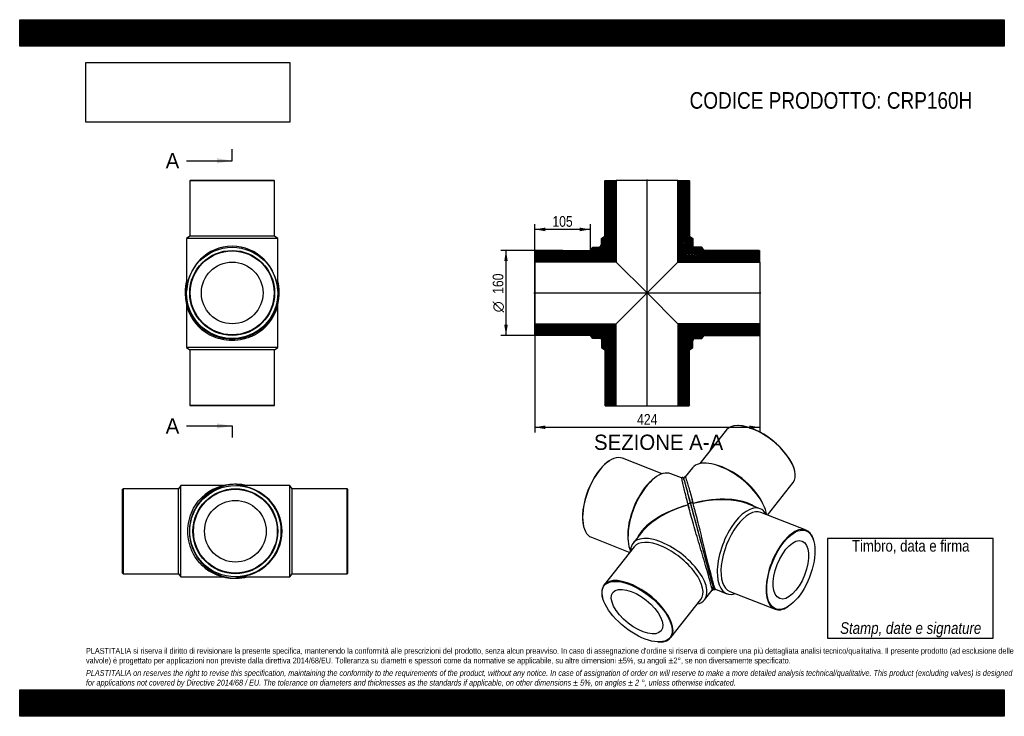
# Model space of a CAD drawing. Header units: millimetres. Extents: x 0 to 1856, y 0 to 1313.
import ezdxf
from ezdxf.enums import TextEntityAlignment as Align
from ezdxf.lldxf.tags import DXFTag

# ---------------------------------------------------------------- set-up
doc = ezdxf.new("R2010")
doc.units = ezdxf.units.MM
doc.header["$LTSCALE"] = 6.25
for name, color, linetype in [('CRP160H', 7, 'Continuous'), ('CRP160H_MIR', 7, 'Continuous'), ('Default', 7, 'Continuous'), ('DV4_Default', 7, 'Continuous')]:
    doc.layers.add(name, color=color, linetype=linetype)
doc.styles.add('SEACAD_Arial_Narrow', font='ARIALN.TTF')
doc.styles.add('SEACAD_Solid_Edge_ANSI', font='seans.ttf')
doc.styles.add('SEACAD_Solid_Edge_ANSI1_Symbols', font='semeca1.ttf')
tags = doc.linetypes.add('CENTER2', pattern=[28.575, 19.05, -3.175, 3.175, -3.175]).pattern_tags.tags
tags[10:11] = [DXFTag(74, 4), DXFTag(75, 0), DXFTag(340, '0'), DXFTag(46, 0.0), DXFTag(50, 0.0), DXFTag(44, 0.0), DXFTag(45, 0.0)]
tags[8:9] = [DXFTag(74, 4), DXFTag(75, 0), DXFTag(340, '0'), DXFTag(46, 0.0), DXFTag(50, 0.0), DXFTag(44, 0.0), DXFTag(45, 0.0)]
tags[6:7] = [DXFTag(74, 4), DXFTag(75, 0), DXFTag(340, '0'), DXFTag(46, 0.0), DXFTag(50, 0.0), DXFTag(44, 0.0), DXFTag(45, 0.0)]
tags[4:5] = [DXFTag(74, 4), DXFTag(75, 0), DXFTag(340, '0'), DXFTag(46, 0.0), DXFTag(50, 0.0), DXFTag(44, 0.0), DXFTag(45, 0.0)]
doc.dimstyles.new('Plastitalia', dxfattribs={"dimtxt": 20, "dimasz": 20, "dimexe": 10, "dimexo": 0, "dimgap": 5, "dimtad": 1, "dimdec": 0, "dimtxsty": 'SEACAD_Arial_Narrow', "dimblk1": '_SE_FILLED', "dimblk2": '_SE_FILLED', "dimsah": 1, "dimcen": 10, "dimadec": 0, "dimazin": 0, "dimtfac": 0.7, "dimtdec": 1, "dimtmove": 0, "dimatfit": 3, "dimfxl": 1, "dimtolj": 1, "dimarcsym": 0})
picture_1 = doc.add_image_def('image1.jpg', size_in_pixel=(4302, 1260))

# ---------------------------------------------------------------- blocks, each defined once
blk = doc.blocks.new('SE')
at = {"layer": 'CRP160H', "color": 7, "linetype": 'Continuous'}
for p, q in [((314.6, 775.1), (314.6, 694.7)), ((486.6, 694.7), (486.6, 775.1)), ((486.6, 694.7), (314.6, 694.7)), ((314.6, 694.7), (320.6, 690.2)), ((480.6, 690.2), (320.6, 690.2)), ((320.6, 690.2), (320.6, 586.2)), ((480.6, 690.2), (486.6, 694.7)), ((480.6, 586.2), (480.6, 690.2)), ((320.6, 586.2), (480.6, 586.2)), ((320.6, 586.2), (321.6, 585.2)), ((479.6, 585.2), (321.6, 585.2)), ((479.6, 585.2), (480.6, 586.2))]:
    blk.add_line(p, q, dxfattribs=at)
for centre, start, end in [((400.6, 796.6), 177.8909, 180.4012), ((400.6, 796.6), 359.5988, 1.9104), ((400.6, 796), 180.0035, 223.9841), ((400.6, 796), 316.0125, 359.9939)]:
    blk.add_arc(centre, 88.5, start, end, dxfattribs=at)
for centre, major_axis, start_param, end_param in [((314.6, 796), (2.5, 0), 2.986716, 3.143382), ((486.6, 796), (-2.5, 0), 3.139803, 3.316778)]:
    blk.add_ellipse(centre, major_axis=major_axis, ratio=0.707107, start_param=start_param, end_param=end_param, dxfattribs=at)
blk.add_open_spline([(486.5, 801.2), (486.6, 800.1), (486.6, 798.9), (486.6, 797.7)], degree=3, dxfattribs=at)
blk.add_open_spline([(464.2, 734.5), (461.5, 731.6), (458.5, 728.9), (450.6, 722.8), (445.4, 719.6), (436.8, 715.5), (433.8, 714.3), (427.6, 712.2), (424.4, 711.2), (414.5, 709), (407.5, 708.2), (393.6, 708.2), (386.6, 709), (373.4, 712), (367.1, 714.2), (355.7, 719.6), (350.5, 722.9), (342.6, 729), (339.7, 731.6), (337, 734.4)], degree=3, knots=[0.2682305, 0.2682305, 0.2682305, 0.2682305, 0.3125, 0.3125, 0.375, 0.375, 0.40625, 0.40625, 0.4375, 0.4375, 0.5, 0.5, 0.5625, 0.5625, 0.625, 0.625, 0.6875, 0.6875, 0.7313992, 0.7313992, 0.7313992, 0.7313992], dxfattribs=at)
at = {"layer": 'CRP160H_MIR', "color": 7, "linetype": 'Continuous'}
for p, q in [((321.6, 1009.7), (320.6, 1008.7)), ((480.6, 1008.7), (320.6, 1008.7)), ((320.6, 1008.7), (320.6, 904.7)), ((479.6, 1009.7), (321.6, 1009.7)), ((480.6, 1008.7), (479.6, 1009.7)), ((480.6, 904.7), (480.6, 1008.7)), ((320.6, 904.7), (314.6, 900.2)), ((486.6, 900.2), (314.6, 900.2)), ((314.6, 900.2), (314.6, 804.8)), ((480.6, 904.7), (320.6, 904.7)), ((486.6, 900.2), (480.6, 904.7)), ((486.6, 804.8), (486.6, 900.2)), ((314.7, 801.2), (314.7, 801.3)), ((314.7, 801.3), (314.7, 801.3)), ((486.5, 801.3), (486.5, 801.2)), ((486.5, 801.3), (486.5, 801.3))]:
    blk.add_line(p, q, dxfattribs=at)
for radius in [86, 80, 79, 58.1]:
    blk.add_circle((400.6, 797.7), radius, dxfattribs=at)
for centre, radius, start, end in [((401.4, 799.5), 89.3, 166.4308, 180.0163), ((399.8, 799.5), 89.3, 359.9901, 13.5782), ((400.6, 799.5), 88.5, 179.9987, 0.0013)]:
    blk.add_arc(centre, radius, start, end, dxfattribs=at)
for centre, major_axis, ratio, start_param, end_param in [((400.6, 797.7), (0, -88), 0.977273, 1.611438, 4.671748), ((314.6, 799.5), (2.5, 0), 0.707107, 1.542057, 3.139805), ((486.6, 799.5), (-2.5, 0), 0.707107, 3.14338, 4.741129)]:
    blk.add_ellipse(centre, major_axis=major_axis, ratio=ratio, start_param=start_param, end_param=end_param, dxfattribs=at)
for points in [[(314.6, 804.8), (314.6, 803.6), (314.6, 802.5), (314.7, 801.3)], [(486.5, 801.3), (486.6, 802.5), (486.6, 803.6), (486.6, 804.8)]]:
    blk.add_open_spline(points, degree=3, dxfattribs=at)
blk = doc.blocks.new('SE1')
at = {"layer": 'CRP160H', "color": 7, "linetype": 'Continuous'}
for p, q in [((195.1, 428.7), (194.1, 427.7)), ((194.1, 269.7), (194.1, 427.7)), ((195.1, 428.7), (195.1, 268.7)), ((299.1, 428.7), (195.1, 428.7)), ((303.6, 434.7), (299.1, 428.7)), ((299.1, 268.7), (299.1, 428.7)), ((303.6, 262.7), (303.6, 434.7)), ((384, 434.7), (303.6, 434.7)), ((194.1, 269.7), (195.1, 268.7)), ((195.1, 268.7), (299.1, 268.7)), ((299.1, 268.7), (303.6, 262.7)), ((303.6, 262.7), (384, 262.7))]:
    blk.add_line(p, q, dxfattribs=at)
for centre, start, end in [((404.9, 348.7), 90.0035, 133.9841), ((405.5, 348.7), 87.8909, 90.4012), ((404.9, 348.6), 226.0125, 269.9939), ((405.5, 348.7), 269.5988, 271.9104)]:
    blk.add_arc(centre, 88.5, start, end, dxfattribs=at)
for centre, major_axis, start_param, end_param in [((404.9, 434.7), (0, -2.5), 2.986716, 3.143382), ((404.9, 262.7), (0, 2.5), 3.139803, 3.316778)]:
    blk.add_ellipse(centre, major_axis=major_axis, ratio=0.707107, start_param=start_param, end_param=end_param, dxfattribs=at)
blk.add_open_spline([(343.4, 285), (340.5, 287.7), (337.8, 290.7), (331.7, 298.6), (328.5, 303.8), (324.4, 312.4), (323.2, 315.4), (321.1, 321.6), (320.1, 324.9), (317.9, 334.8), (317.1, 341.7), (317.1, 355.7), (317.9, 362.6), (320.9, 375.8), (323.1, 382.1), (328.5, 393.5), (331.8, 398.7), (337.9, 406.6), (340.5, 409.6), (343.4, 412.3)], degree=3, knots=[0.2682305, 0.2682305, 0.2682305, 0.2682305, 0.3125, 0.3125, 0.375, 0.375, 0.40625, 0.40625, 0.4375, 0.4375, 0.5, 0.5, 0.5625, 0.5625, 0.625, 0.625, 0.6875, 0.6875, 0.7313992, 0.7313992, 0.7313992, 0.7313992], dxfattribs=at)
blk.add_open_spline([(410.1, 262.7), (409, 262.7), (407.8, 262.7), (406.6, 262.7)], degree=3, dxfattribs=at)
at = {"layer": 'CRP160H_MIR', "color": 7, "linetype": 'Continuous'}
for p, q in [((410.1, 434.6), (410.2, 434.6)), ((410.2, 434.6), (410.2, 434.6)), ((509.1, 434.7), (413.7, 434.7)), ((509.1, 262.7), (509.1, 434.7)), ((513.6, 428.7), (509.1, 434.7)), ((513.6, 268.7), (513.6, 428.7)), ((617.6, 428.7), (513.6, 428.7)), ((617.6, 268.7), (617.6, 428.7)), ((618.6, 427.7), (617.6, 428.7)), ((618.6, 269.7), (618.6, 427.7)), ((410.2, 262.7), (410.1, 262.7)), ((410.2, 262.7), (410.2, 262.7)), ((413.7, 262.7), (509.1, 262.7)), ((509.1, 262.7), (513.6, 268.7)), ((513.6, 268.7), (617.6, 268.7)), ((617.6, 268.7), (618.6, 269.7))]:
    blk.add_line(p, q, dxfattribs=at)
for radius in [86, 80, 79, 58.1]:
    blk.add_circle((406.6, 348.7), radius, dxfattribs=at)
for centre, radius, start, end in [((408.4, 348.7), 88.5, 89.9987, 270.0013), ((408.4, 347.9), 89.3, 76.4308, 90.0163), ((408.4, 349.5), 89.3, 269.9901, 283.5782)]:
    blk.add_arc(centre, radius, start, end, dxfattribs=at)
for centre, major_axis, ratio, start_param, end_param in [((408.4, 434.7), (0, -2.5), 0.707107, 1.542057, 3.139805), ((406.6, 348.7), (-88, 0), 0.977273, 1.611438, 4.671748), ((408.4, 262.7), (0, 2.5), 0.707107, 3.14338, 4.741129)]:
    blk.add_ellipse(centre, major_axis=major_axis, ratio=ratio, start_param=start_param, end_param=end_param, dxfattribs=at)
for points in [[(413.7, 434.7), (412.5, 434.7), (411.4, 434.6), (410.2, 434.6)], [(410.2, 262.7), (411.4, 262.7), (412.5, 262.7), (413.7, 262.7)]]:
    blk.add_open_spline(points, degree=3, dxfattribs=at)
blk = doc.blocks.new('SE2')
at = {"layer": 'CRP160H', "color": 7, "linetype": 'Continuous'}
for p, q in [((1211.2, 456.9), (1136.4, 486.2)), ((1112.5, 481.8), (1111.6, 481.3)), ((1247.8, 449), (1227.4, 457)), ((1190.2, 443.1), (1187, 439.9)), ((1260, 398.4), (1259.9, 398.4)), ((1063.2, 357.6), (1063.5, 356.6)), ((1078, 337.2), (1150.3, 308.9)), ((1146.6, 336.8), (1146.8, 332.2)), ((1172.1, 346.2), (1156.3, 326.2)), ((1158.5, 319.3), (1101.8, 247.4)), ((1099, 223.7), (1099.3, 222.7)), ((1291.3, 219.6), (1305.5, 237.6)), ((1227.3, 148.3), (1284.1, 220.2)), ((1203.8, 140.1), (1204.9, 140.1))]:
    blk.add_line(p, q, dxfattribs=at)
blk.add_arc((11363.2, 3012), 10430.1, 195.24103, 195.36917, dxfattribs=at)
for centre, major_axis, ratio, start_param, end_param in [((1107.2, 411.7), (-29.2, -74.5), 0.47604, 3.141593, 6.283185), ((1106.4, 412), (28.8, 73.6), 0.47604, 0.571993, 2.569599), ((1196.1, 376.9), (-31.3, -80.1), 0.47604, 3.141593, 5.849039), ((1192.4, 378.4), (-29.2, -74.5), 0.47604, 3.947914, 5.476864), ((1280, 344.1), (18.9, -69.8), 0.001558, 2.486605, 3.777976), ((1280, 344.1), (119.1, 30.9), 0.469327, 1.617698, 2.767728), ((1280, 344.1), (118.4, 33.5), 0.469338, 1.607445, 2.367179), ((1262.3, 399.1), (2.41, 0.65), 0.671516, 0.002303, 3.172636), ((1280, 344.1), (118.4, 33.5), 0.469338, -3.916006, -3.716627), ((1223.8, 272.9), (67.5, -53.3), 0.473626, 0, 3.517343), ((1221.3, 269.8), (62.8, -49.6), 0.473626, 0, 3.141593), ((1164.6, 197.9), (-62.8, 49.6), 0.473626, 2.573805, 6.283185), ((1164.6, 197.9), (-62.8, 49.6), 0.473626, 0, 0.567788), ((1223.8, 272.9), (67.5, -53.3), 0.473626, 5.907435, 6.283185)]:
    blk.add_ellipse(centre, major_axis=major_axis, ratio=ratio, start_param=start_param, end_param=end_param, dxfattribs=at)
for major_axis in [(62, -49), (45.6, -36)]:
    blk.add_ellipse((1164, 197.2), major_axis=major_axis, ratio=0.473626, dxfattribs=at)
for points, degree, knots in [([(1247.8, 449), (1247.7, 449), (1247.7, 448.8), (1247.8, 447.6), (1248.1, 446), (1249, 441.9), (1249.6, 439.3), (1251, 433.1), (1251.9, 429.6), (1253.8, 421.8), (1254.9, 417.6), (1256.7, 410.6), (1257.3, 408.2), (1258, 405.6)], 3, [0.6571346, 0.6571346, 0.6571346, 0.6571346, 0.6875, 0.6875, 0.75, 0.75, 0.8125, 0.8125, 0.875, 0.875, 0.9375, 0.9375, 0.9701245, 0.9701245, 0.9701245, 0.9701245]), ([(1252.6, 445), (1252.6, 445.1), (1252.4, 445.7), (1252.1, 446.6), (1251.9, 447.5), (1251.6, 448.2), (1251.2, 448.9), (1250.7, 449.4), (1250.3, 449.5), (1249.9, 449.7), (1249.6, 449.7), (1249.2, 449.7), (1248.6, 449.6), (1248.1, 449.3), (1247.8, 449.1), (1247.8, 449)], 3, [0.8794444, 0.8794444, 0.8794444, 0.8794444, 0.8837192, 0.9063822, 0.9298855, 0.9518365, 0.9665948, 0.9799631, 0.9860503, 0.9885944, 0.9907893, 0.9927401, 0.9946715, 0.9986186, 1, 1, 1, 1]), ([(1252.7, 445), (1252.8, 444.7), (1252.9, 444.2), (1253.2, 443.2), (1253.3, 442.7), (1253.7, 441.4), (1253.9, 440.7), (1254.3, 439.2), (1254.5, 438.4), (1255, 436.6), (1255.2, 435.7), (1255.8, 433.8), (1256.1, 432.8), (1256.6, 430.6), (1256.9, 429.5), (1257.6, 427.2), (1257.9, 426), (1258.6, 423.5), (1258.9, 422.2), (1259.7, 419.5), (1260, 418.2), (1260.8, 415.4), (1261.2, 414), (1262, 411.1), (1262.4, 409.6), (1263.2, 406.6), (1263.6, 405.1), (1264.3, 402.5), (1264.6, 401.3), (1264.9, 400.2)], 3, [0.4084266, 0.4084266, 0.4084266, 0.4084266, 0.421875, 0.421875, 0.4375, 0.4375, 0.453125, 0.453125, 0.46875, 0.46875, 0.484375, 0.484375, 0.5, 0.5, 0.515625, 0.515625, 0.53125, 0.53125, 0.546875, 0.546875, 0.5625, 0.5625, 0.578125, 0.578125, 0.59375, 0.59375, 0.609375, 0.609375, 0.6206831, 0.6206831, 0.6206831, 0.6206831]), ([(1305.5, 237.6), (1305.6, 237.7), (1305.6, 237.9), (1305.5, 238.8), (1305.4, 239.4), (1305, 241.2), (1304.7, 242.3), (1303.7, 246.4), (1302.8, 250.1), (1300.3, 259.2), (1298.8, 264.5), (1295.4, 276.2), (1293.6, 282.5), (1289.7, 295.5), (1287.7, 302.3), (1283.8, 315.6), (1281.8, 322.3), (1277.9, 335.4), (1276, 341.8), (1272.3, 354.3), (1270.6, 360.4), (1267.2, 372), (1265.7, 377.7), (1262.7, 388.4), (1261.3, 393.5), (1260, 398.4)], 3, [0.3468882, 0.3468882, 0.3468882, 0.3468882, 0.375, 0.375, 0.40625, 0.40625, 0.4375, 0.4375, 0.5, 0.5, 0.5625, 0.5625, 0.625, 0.625, 0.6875, 0.6875, 0.75, 0.75, 0.8125, 0.8125, 0.875, 0.875, 0.9375, 0.9375, 1, 1, 1, 1]), ([(1264.8, 399.8), (1265.6, 396.8), (1266.4, 393.7), (1267.2, 390.6), (1268.1, 387.4), (1269.9, 380.9), (1271.7, 373.9), (1273.6, 366.9), (1275.6, 359.7), (1276.6, 356), (1277.6, 352.3), (1278.6, 348.6), (1279.6, 344.9)], 2, [0, 0, 0, 0.125, 0.125, 0.25, 0.25, 0.5, 0.5, 0.75, 0.75, 0.875, 0.875, 1, 1, 1]), ([(1279.6, 344.9), (1281, 339.7), (1282.4, 334.6), (1283.8, 329.5), (1285.2, 324.4), (1286.5, 319.3), (1287.9, 314.3), (1289.3, 309.2), (1290.6, 304.4)], 2, [0, 0, 0, 0.25, 0.25, 0.5, 0.5, 0.75, 0.75, 1, 1, 1]), ([(1290.6, 304.4), (1291.9, 299.6), (1293.1, 295), (1294.4, 290.4), (1295.6, 286.1), (1296.7, 281.8), (1297.8, 277.8), (1298.9, 273.8), (1299.9, 270.1)], 2, [0, 0, 0, 0.25, 0.25, 0.5, 0.5, 0.75, 0.75, 1, 1, 1]), ([(1305.5, 237.6), (1305.7, 237.6), (1306, 237.6), (1306.5, 237.7), (1306.8, 237.9), (1307.1, 238.1), (1307.4, 238.4), (1307.6, 238.6), (1307.8, 239.1), (1308, 239.8), (1307.9, 240.8), (1307.7, 241.6), (1307.5, 242.5), (1307.3, 243.2), (1307.2, 243.5)], 3, [0, 0, 0, 0, 0.0051991, 0.0088545, 0.0122285, 0.0162091, 0.0210395, 0.0355395, 0.0512393, 0.076299, 0.1222904, 0.1650056, 0.2075997, 0.2442527, 0.2442527, 0.2442527, 0.2442527])]:
    blk.add_open_spline(points, degree=degree, knots=knots, dxfattribs=at)
for points in [[(1258, 405.8), (1258.2, 405.2), (1258.8, 402.8), (1259.9, 398.8)], [(1259.9, 398.8), (1261.1, 394.3), (1261.8, 391.7), (1262.1, 390.8)]]:
    blk.add_open_spline(points, degree=3, dxfattribs=at)
at = {"layer": 'CRP160H_MIR', "color": 7, "linetype": 'Continuous'}
for p, q in [((1332.4, 539.5), (1282.4, 476.2)), ((1355.9, 547.7), (1354.9, 547.7)), ((1268.5, 468.2), (1254.8, 450.9)), ((1311.5, 473.9), (1307, 475)), ((1460.7, 464.1), (1460.5, 465.1)), ((1409.7, 379.2), (1458, 440.3)), ((1395.7, 391.1), (1372.1, 400.4)), ((1401.1, 400.7), (1399, 404.8)), ((1482.4, 350.8), (1397.2, 384.1)), ((1497.2, 330.4), (1496.9, 331.4)), ((1311.7, 239.3), (1333, 231)), ((1338.9, 235.1), (1424.1, 201.8)), ((1447.9, 206.1), (1448.8, 206.7))]:
    blk.add_line(p, q, dxfattribs=at)
blk.add_arc((9703.6, 2563.8), 8711.1, 195.26674, 195.42017, dxfattribs=at)
for centre, major_axis, ratio, start_param, end_param in [((1395.2, 489.9), (62.8, -49.6), 0.473626, 0, 3.141593), ((1395.7, 490.6), (-62, 49), 0.473626, 3.70938, 5.715398), ((1335.9, 414.9), (67.5, -53.3), 0.473626, 0.433184, 3.141593), ((1338.4, 418), (62.8, -49.6), 0.473626, 0.799524, 2.342069), ((1280, 344.1), (-118.4, -33.5), 0.469338, 3.515176, 4.667755), ((1280, 344.1), (-119.1, -30.9), 0.469327, 3.857703, 4.678008), ((1267.2, 400.4), (2.41, 0.65), 0.671516, -0.026436, 3.143896), ((1364.4, 311.1), (31.3, 80.1), 0.47604, 0, 3.517343), ((1368, 309.6), (29.2, 74.5), 0.47604, 0, 3.141593), ((1280, 344.1), (-119.1, -30.9), 0.469327, 3.716586, 3.857703), ((1364.4, 311.1), (31.3, 80.1), 0.47604, 5.907435, 6.283185), ((1453.2, 276.3), (-29.2, -74.5), 0.47604, 2.569599, 6.283185), ((1453.2, 276.3), (-29.2, -74.5), 0.47604, 0, 0.571993)]:
    blk.add_ellipse(centre, major_axis=major_axis, ratio=ratio, start_param=start_param, end_param=end_param, dxfattribs=at)
for major_axis in [(28.8, 73.6), (21.2, 54.1)]:
    blk.add_ellipse((1454, 276), major_axis=major_axis, ratio=0.47604, dxfattribs=at)
for points, knots in [([(1254.8, 450.9), (1254.7, 450.9), (1254.4, 451), (1253.8, 451), (1253.3, 450.8), (1252.9, 450.6), (1252.6, 450.4), (1252.4, 450.1), (1252.1, 449.7), (1251.8, 449), (1251.8, 448.4), (1251.9, 447.8), (1252.1, 447.2), (1252.4, 446), (1252.9, 444.2), (1253.6, 441.4), (1254.7, 437.6), (1256, 432.6), (1257.4, 427.5), (1258.5, 423.4), (1259.3, 420.4), (1260.3, 416.7), (1261.5, 412.1), (1263, 406.5), (1264.1, 402.6), (1264.7, 400.2)], [0, 0, 0, 0, 0.002872, 0.010461, 0.014117, 0.017603, 0.021047, 0.024485, 0.031943, 0.052936, 0.080161, 0.11394, 0.158325, 0.201159, 0.28235, 0.357705, 0.432379, 0.544037, 0.651881, 0.688439, 0.732819, 0.785929, 0.848007, 0.919258, 1, 1, 1, 1]), ([(1254.8, 450.9), (1254.9, 450.9), (1255, 450.7), (1255.4, 449.6), (1255.9, 448.2), (1257.2, 444.1), (1258.1, 441.6), (1259.9, 435.5), (1260.9, 432), (1263.1, 424.3), (1264.3, 420.1), (1266.9, 411), (1268.2, 406.2), (1269.6, 401.1)], [0.6564611, 0.6564611, 0.6564611, 0.6564611, 0.6875, 0.6875, 0.75, 0.75, 0.8125, 0.8125, 0.875, 0.875, 0.9375, 0.9375, 1, 1, 1, 1]), ([(1264.7, 400.2), (1265.4, 397.6), (1266.5, 393.4), (1268.4, 386.6), (1270, 380.5), (1271.5, 375.2), (1272.7, 370.5), (1273.9, 366.4), (1274.9, 362.5), (1276.6, 356.2), (1279, 347.3), (1282.2, 335.7), (1285.1, 324.8), (1287.9, 314.7), (1290.3, 305.7), (1292.8, 296.6), (1295.2, 287.8), (1297.5, 279.3), (1299.7, 271.2), (1301.7, 263.8), (1303.5, 257.2), (1305.1, 251.5), (1306.2, 247.5), (1307, 244.7), (1307.5, 242.7), (1308, 241.1), (1308.3, 240.1), (1308.7, 239.6), (1308.9, 239.4), (1309.3, 239.2), (1309.7, 239), (1310.1, 238.9), (1310.5, 238.9), (1311, 239), (1311.4, 239.1), (1311.7, 239.2), (1311.8, 239.3), (1311.8, 239.3)], [0, 0, 0, 0, 0.044629, 0.084578, 0.119628, 0.149646, 0.174569, 0.195328, 0.215935, 0.23682, 0.293669, 0.351114, 0.40841, 0.451343, 0.494146, 0.536854, 0.579439, 0.621863, 0.664201, 0.706371, 0.74855, 0.790643, 0.833023, 0.862005, 0.891765, 0.921578, 0.962865, 0.972515, 0.980966, 0.987223, 0.989644, 0.991678, 0.993441, 0.995438, 0.998122, 0.99969, 1, 1, 1, 1]), ([(1264.8, 399.8), (1264.8, 399.5), (1265, 398.9), (1265.2, 398.1), (1265.5, 397.2), (1265.7, 396.3), (1265.9, 395.4), (1266.2, 394.6), (1266.5, 393.2), (1267.2, 390.8), (1268.3, 386.5), (1269.9, 380.8), (1271.3, 375.6), (1272.6, 370.6), (1273.6, 367), (1274.9, 362.3), (1275.8, 358.8), (1276.7, 355.5), (1277.3, 353.4), (1277.9, 351.3), (1278.4, 349.2), (1279, 347), (1279.4, 345.6), (1279.6, 344.9)], [0, 0, 0, 0, 0.017829, 0.035685, 0.053567, 0.071474, 0.089404, 0.107357, 0.125332, 0.173664, 0.250501, 0.375596, 0.500936, 0.537526, 0.64398, 0.69268, 0.786918, 0.82268, 0.858354, 0.893931, 0.929402, 0.964761, 1, 1, 1, 1]), ([(1311.7, 239.3), (1311.6, 239.3), (1311.5, 239.5), (1311.1, 240.3), (1310.9, 240.9), (1310.3, 242.6), (1309.9, 243.8), (1308.7, 247.8), (1307.6, 251.4), (1305.1, 260.5), (1303.7, 265.8), (1300.7, 277.6), (1299.1, 284), (1295.8, 297.2), (1294.1, 304), (1290.8, 317.6), (1289.1, 324.3), (1285.9, 337.6), (1284.3, 344.1), (1281.1, 356.7), (1279.6, 362.8), (1276.6, 374.6), (1275.1, 380.2), (1273, 388.1), (1272.4, 390.6), (1271.8, 392.9)], [0.3475511, 0.3475511, 0.3475511, 0.3475511, 0.375, 0.375, 0.40625, 0.40625, 0.4375, 0.4375, 0.5, 0.5, 0.5625, 0.5625, 0.625, 0.625, 0.6875, 0.6875, 0.75, 0.75, 0.8125, 0.8125, 0.875, 0.875, 0.9375, 0.9375, 0.9664534, 0.9664534, 0.9664534, 0.9664534]), ([(1279.6, 344.9), (1279.7, 344.7), (1279.7, 344.5), (1281.6, 337.6), (1283.4, 330.8), (1287.1, 317.4), (1288.9, 310.8), (1290.6, 304.4)], [0, 0, 0, 0, 0.014699, 0.014699, 0.507349, 0.507349, 1, 1, 1, 1]), ([(1290.6, 304.4), (1292.3, 298), (1294, 291.9), (1297.1, 280.4), (1298.6, 275), (1299.9, 270.1)], [0, 0, 0, 0, 0.5, 0.5, 1, 1, 1, 1]), ([(1306.1, 247.6), (1306.8, 245.1), (1307.3, 243.3), (1307.9, 241), (1308, 240.6), (1308, 240.8)], [0, 0, 0, 0, 0.5, 0.5, 1, 1, 1, 1])]:
    blk.add_open_spline(points, degree=3, knots=knots, dxfattribs=at)
for points in [[(1269.4, 401.4), (1268.3, 405.6), (1267.7, 408), (1267.5, 408.4)], [(1271.7, 393.1), (1271.6, 393.2), (1270.9, 396), (1269.4, 401.4)]]:
    blk.add_open_spline(points, degree=3, dxfattribs=at)
blk = doc.blocks.new('SE4')
at = {"color": 7, "linetype": 'Continuous', "style": 'SEACAD_Solid_Edge_ANSI'}
blk.add_text('A', height=28.8, dxfattribs=at).set_placement((275.2, 1061.1), align=Align.TOP_LEFT)
blk = doc.blocks.new('SE5')
at = {"color": 7, "linetype": 'Continuous', "style": 'SEACAD_Solid_Edge_ANSI'}
blk.add_text('A', height=28.8, dxfattribs=at).set_placement((275.2, 561.3), align=Align.TOP_LEFT)
blk = doc.blocks.new('SEANNOT_GROUP')
at = {"linetype": 'Continuous'}
blk.add_hatch(color=7, dxfattribs=at).paths.add_polyline_path([(371.8, 1041.9), (400.6, 1046.7), (371.8, 1051.5)])
at = {"color": 7, "linetype": 'Continuous'}
blk.add_lwpolyline([(314.3, 1046.7), (400.6, 1046.7)], dxfattribs=at)
blk = doc.blocks.new('SEANNOT_GROUP1')
at = {"linetype": 'Continuous'}
blk.add_hatch(color=7, dxfattribs=at).paths.add_polyline_path([(371.8, 542.2), (400.6, 547), (371.8, 551.8)])
at = {"color": 7, "linetype": 'Continuous'}
blk.add_lwpolyline([(314.3, 547), (400.6, 547)], dxfattribs=at)
blk = doc.blocks.new('SE3')
at = {"layer": 'Default', "color": 7, "linetype": 'CENTER2'}
for p, q in [((400.6, 1046.7), (400.6, 1068.3)), ((400.6, 547), (400.6, 525.4))]:
    blk.add_line(p, q, dxfattribs=at)
at = {"layer": 'Default', "color": 7, "linetype": 'CENTER2', "const_width": 0.0001}
blk.add_lwpolyline([(400.6, 1046.7), (400.6, 547)], dxfattribs=at)
at = {"layer": 'Default'}
for name in ['SE4', 'SEANNOT_GROUP', 'SE5', 'SEANNOT_GROUP1']:
    blk.add_blockref(name, (0, 0), dxfattribs=at)
blk = doc.blocks.new('SE6')
at = {"layer": 'CRP160H', "linetype": 'Continuous'}
h = blk.add_hatch(dxfattribs=at)
h.set_pattern_fill('LINE', scale=0.629921, angle=135, style=0)
edge = h.paths.add_edge_path()
edge.add_line((970.9, 876.7), (970.9, 855.8))
edge.add_line((970.9, 855.8), (1124.8, 855.8))
edge.add_line((1124.8, 855.8), (1096.3, 884.3))
edge.add_spline(control_points=[(1096.3, 884.3), (1095.1, 885.5), (1093.6, 885.2), (1092.7, 884.3), (1092.6, 884.2), (1092.4, 884), (1092.3, 883.7)], knot_values=[0.75, 0.75, 0.75, 0.75, 1, 1, 1, 1.06428, 1.06428, 1.06428, 1.06428], weights=[0.5, 0.5, 0.666667, 1, 0.914293, 0.839604, 0.775934], degree=3, periodic=0)
edge.add_line((1092.3, 883.7), (1080.4, 883.7))
edge.add_line((1080.4, 883.7), (1075.9, 877.7))
edge.add_line((1075.9, 877.7), (971.9, 877.7))
edge.add_line((971.9, 877.7), (970.9, 876.7))
h = blk.add_hatch(dxfattribs=at)
h.set_pattern_fill('LINE', scale=0.629921, angle=135, style=0)
edge = h.paths.add_edge_path()
edge.add_line((1075.9, 717.7), (1080.4, 711.7))
edge.add_line((1080.4, 711.7), (1094.9, 711.7))
edge.add_arc((1094.9, 709.7), 2, 0, 90, ccw=False)
edge.add_line((1096.9, 709.7), (1096.9, 694.7))
edge.add_line((1096.9, 694.7), (1102.9, 690.2))
edge.add_line((1102.9, 690.2), (1102.9, 586.2))
edge.add_line((1102.9, 586.2), (1103.9, 585.2))
edge.add_line((1103.9, 585.2), (1124.8, 585.2))
edge.add_line((1124.8, 585.2), (1124.8, 739.6))
edge.add_line((1124.8, 739.6), (970.9, 739.6))
edge.add_line((970.9, 739.6), (970.9, 718.7))
edge.add_line((970.9, 718.7), (971.9, 717.7))
edge.add_line((971.9, 717.7), (1075.9, 717.7))
h = blk.add_hatch(dxfattribs=at)
h.set_pattern_fill('LINE', scale=0.629921, angle=135, style=0)
edge = h.paths.add_edge_path()
edge.add_line((1262.9, 586.2), (1262.9, 690.2))
edge.add_line((1262.9, 690.2), (1268.9, 694.7))
edge.add_line((1268.9, 694.7), (1268.9, 708.2))
edge.add_spline(control_points=[(1268.9, 708.2), (1269.8, 709.1), (1270, 710.6), (1268.9, 711.7)], knot_values=[0.75, 0.75, 0.75, 0.75, 1, 1, 1, 1], weights=[1, 0.666667, 0.5, 0.5], degree=3, periodic=0)
edge.add_line((1268.9, 711.7), (1241, 739.6))
edge.add_line((1241, 739.6), (1241, 585.2))
edge.add_line((1241, 585.2), (1261.9, 585.2))
edge.add_line((1261.9, 585.2), (1262.9, 586.2))
at = {"layer": 'CRP160H_MIR', "linetype": 'Continuous'}
h = blk.add_hatch(dxfattribs=at)
h.set_pattern_fill('LINE', scale=0.629921, angle=45, style=0)
edge = h.paths.add_edge_path()
edge.add_line((1102.9, 1008.7), (1102.9, 904.7))
edge.add_line((1102.9, 904.7), (1096.9, 900.2))
edge.add_line((1096.9, 900.2), (1096.9, 888.3))
edge.add_spline(control_points=[(1096.9, 888.3), (1096.6, 888.2), (1096.5, 888), (1096.3, 887.9), (1095.4, 887), (1095.1, 885.5), (1096.3, 884.3)], knot_values=[0.75, 0.75, 0.75, 0.75, 0.81428, 0.81428, 0.81428, 1.06428, 1.06428, 1.06428, 1.06428], weights=[0.775934, 0.839604, 0.914293, 1, 0.666667, 0.5, 0.5], degree=3, periodic=0)
edge.add_line((1096.3, 884.3), (1124.8, 855.8))
edge.add_line((1124.8, 855.8), (1124.8, 1009.7))
edge.add_line((1124.8, 1009.7), (1103.9, 1009.7))
edge.add_line((1103.9, 1009.7), (1102.9, 1008.7))
h = blk.add_hatch(dxfattribs=at)
h.set_pattern_fill('LINE', scale=0.629921, angle=45, style=0)
edge = h.paths.add_edge_path()
edge.add_line((1262.9, 1008.7), (1261.9, 1009.7))
edge.add_line((1261.9, 1009.7), (1241, 1009.7))
edge.add_line((1241, 1009.7), (1241, 855.8))
edge.add_line((1241, 855.8), (1395.4, 855.8))
edge.add_line((1395.4, 855.8), (1395.4, 876.7))
edge.add_line((1395.4, 876.7), (1394.4, 877.7))
edge.add_line((1394.4, 877.7), (1290.4, 877.7))
edge.add_line((1290.4, 877.7), (1285.9, 883.7))
edge.add_line((1285.9, 883.7), (1270.9, 883.7))
edge.add_arc((1270.9, 885.7), 2, 180, 270, ccw=False)
edge.add_line((1268.9, 885.7), (1268.9, 900.2))
edge.add_line((1268.9, 900.2), (1262.9, 904.7))
edge.add_line((1262.9, 904.7), (1262.9, 1008.7))
h = blk.add_hatch(dxfattribs=at)
h.set_pattern_fill('LINE', scale=0.629921, angle=45, style=0)
edge = h.paths.add_edge_path()
edge.add_line((1395.4, 718.7), (1395.4, 739.6))
edge.add_line((1395.4, 739.6), (1241, 739.6))
edge.add_line((1241, 739.6), (1268.9, 711.7))
edge.add_spline(control_points=[(1268.9, 711.7), (1270, 710.6), (1271.5, 710.8), (1272.4, 711.7)], knot_values=[0.75, 0.75, 0.75, 0.75, 1, 1, 1, 1], weights=[0.5, 0.5, 0.666667, 1], degree=3, periodic=0)
edge.add_line((1272.4, 711.7), (1285.9, 711.7))
edge.add_line((1285.9, 711.7), (1290.4, 717.7))
edge.add_line((1290.4, 717.7), (1394.4, 717.7))
edge.add_line((1394.4, 717.7), (1395.4, 718.7))
at = {"layer": 'CRP160H', "color": 7, "linetype": 'Continuous'}
for p, q in [((970.9, 876.7), (971.9, 877.7)), ((970.9, 855.8), (970.9, 876.7)), ((971.9, 877.7), (1075.9, 877.7)), ((1075.9, 877.7), (1080.4, 883.7)), ((1080.4, 883.7), (1092.3, 883.7)), ((1096.3, 884.3), (1124.8, 855.8)), ((970.9, 739.6), (970.9, 855.8)), ((1124.8, 855.8), (970.9, 855.8)), ((1182.9, 797.7), (1124.8, 855.8)), ((1124.8, 739.6), (1182.9, 797.7)), ((1182.9, 797.7), (1241, 739.6)), ((970.9, 718.7), (970.9, 739.6)), ((970.9, 739.6), (1124.8, 739.6)), ((1124.8, 585.2), (1124.8, 739.6)), ((1241, 739.6), (1241, 585.2)), ((1241, 739.6), (1268.9, 711.7)), ((971.9, 717.7), (970.9, 718.7)), ((1075.9, 717.7), (971.9, 717.7)), ((1080.4, 711.7), (1075.9, 717.7)), ((1094.9, 711.7), (1080.4, 711.7)), ((1096.9, 709.7), (1096.9, 694.7)), ((1268.9, 694.7), (1268.9, 708.2)), ((1096.9, 694.7), (1102.9, 690.2)), ((1102.9, 690.2), (1102.9, 586.2)), ((1262.9, 690.2), (1268.9, 694.7)), ((1262.9, 586.2), (1262.9, 690.2)), ((1103.9, 585.2), (1102.9, 586.2)), ((1103.9, 585.2), (1124.8, 585.2)), ((1124.8, 585.2), (1241, 585.2)), ((1241, 585.2), (1261.9, 585.2)), ((1262.9, 586.2), (1261.9, 585.2))]:
    blk.add_line(p, q, dxfattribs=at)
blk.add_arc((1094.9, 709.7), 2, 0, 90, dxfattribs=at)
blk.add_rational_spline([(1092.3, 883.7), (1092.4, 884), (1092.6, 884.2), (1092.7, 884.3), (1093.6, 885.2), (1095.1, 885.5), (1096.3, 884.3)], [0.775933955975, 0.839604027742, 0.914292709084, 1, 0.666666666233, 0.499999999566, 0.5], degree=3, knots=[0, 0, 0, 0, 0.204532, 0.204532, 0.204532, 1, 1, 1, 1], dxfattribs=at)
blk.add_rational_spline([(1268.9, 711.7), (1270, 710.6), (1269.8, 709.1), (1268.9, 708.2)], [0.5, 0.499999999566, 0.666666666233, 1], degree=3, dxfattribs=at)
at = {"layer": 'CRP160H_MIR', "color": 7, "linetype": 'Continuous'}
for p, q in [((1102.9, 1008.7), (1103.9, 1009.7)), ((1102.9, 904.7), (1102.9, 1008.7)), ((1103.9, 1009.7), (1124.8, 1009.7)), ((1241, 1009.7), (1124.8, 1009.7)), ((1124.8, 1009.7), (1124.8, 855.8)), ((1241, 1009.7), (1261.9, 1009.7)), ((1241, 855.8), (1241, 1009.7)), ((1261.9, 1009.7), (1262.9, 1008.7)), ((1262.9, 1008.7), (1262.9, 904.7)), ((1096.9, 900.2), (1102.9, 904.7)), ((1096.9, 888.3), (1096.9, 900.2)), ((1262.9, 904.7), (1268.9, 900.2)), ((1268.9, 900.2), (1268.9, 885.7)), ((1124.8, 855.8), (1096.3, 884.3)), ((1285.9, 883.7), (1270.9, 883.7)), ((1290.4, 877.7), (1285.9, 883.7)), ((1394.4, 877.7), (1290.4, 877.7)), ((1394.4, 877.7), (1395.4, 876.7)), ((1395.4, 855.8), (1395.4, 876.7)), ((1182.9, 797.7), (1124.8, 855.8)), ((1241, 855.8), (1182.9, 797.7)), ((1241, 855.8), (1395.4, 855.8)), ((1395.4, 855.8), (1395.4, 739.6)), ((1182.9, 797.7), (1241, 739.6)), ((1395.4, 739.6), (1241, 739.6)), ((1268.9, 711.7), (1241, 739.6)), ((1395.4, 718.7), (1395.4, 739.6)), ((1272.4, 711.7), (1285.9, 711.7)), ((1285.9, 711.7), (1290.4, 717.7)), ((1290.4, 717.7), (1394.4, 717.7)), ((1395.4, 718.7), (1394.4, 717.7))]:
    blk.add_line(p, q, dxfattribs=at)
blk.add_arc((1270.9, 885.7), 2, 180, 270, dxfattribs=at)
blk.add_rational_spline([(1096.3, 884.3), (1095.1, 885.5), (1095.4, 887), (1096.3, 887.9), (1096.5, 888), (1096.6, 888.2), (1096.9, 888.3)], [0.5, 0.499999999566, 0.666666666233, 1, 0.914292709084, 0.839604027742, 0.775933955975], degree=3, knots=[0, 0, 0, 0, 0.795468, 0.795468, 0.795468, 1, 1, 1, 1], dxfattribs=at)
blk.add_rational_spline([(1272.4, 711.7), (1271.5, 710.8), (1270, 710.6), (1268.9, 711.7)], [1, 0.666666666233, 0.499999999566, 0.5], degree=3, dxfattribs=at)
at = {"layer": 'DV4_Default', "color": 7, "linetype": 'CENTER2'}
for p, q in [((1182.9, 583.5), (1182.9, 1011.5)), ((969.1, 797.7), (1397.1, 797.7))]:
    blk.add_line(p, q, dxfattribs=at)
blk = doc.blocks.new('DMBLK41')
at = {"layer": 'Default', "linetype": 'Continuous'}
for points in [[(990.9, 920.7), (970.9, 917.4), (990.9, 914)], [(1055.9, 920.7), (1055.9, 914), (1075.9, 917.4)]]:
    blk.add_hatch(color=7, dxfattribs=at).paths.add_polyline_path(points)
at = {"layer": 'Default', "color": 7, "linetype": 'Continuous'}
for p, q in [((970.9, 876.7), (970.9, 927.4)), ((1075.9, 917.4), (970.9, 917.4)), ((1075.9, 877.7), (1075.9, 927.4))]:
    blk.add_line(p, q, dxfattribs=at)
at = {"layer": 'Default', "color": 7, "linetype": 'Continuous', "style": 'SEACAD_Arial_Narrow'}
blk.add_text('105', height=20, dxfattribs=at).set_placement((1004.3, 942.4), align=Align.TOP_LEFT)
blk = doc.blocks.new('_SE_FILLED')
at = {"color": 0}
blk.add_line((0, 0), (-1, 0), dxfattribs=at)
blk.add_solid([(0, 0), (-1, -0.1665), (-1, 0.1665), (0, 0)], dxfattribs=at)
blk = doc.blocks.new('DMBLK42')
at = {"layer": 'Default', "linetype": 'Continuous'}
for points in [[(990.9, 541.2), (990.9, 547.9), (970.9, 544.5)], [(1375.4, 541.2), (1395.4, 544.5), (1375.4, 547.9)]]:
    blk.add_hatch(color=7, dxfattribs=at).paths.add_polyline_path(points)
at = {"layer": 'Default', "color": 7, "linetype": 'Continuous'}
for p, q in [((970.9, 855.8), (970.9, 534.5)), ((1395.4, 855.8), (1395.4, 534.5)), ((970.9, 544.5), (1395.4, 544.5))]:
    blk.add_line(p, q, dxfattribs=at)
at = {"layer": 'Default', "color": 7, "linetype": 'Continuous', "style": 'SEACAD_Arial_Narrow'}
blk.add_text('424', height=20, dxfattribs=at).set_placement((1164, 569.5), align=Align.TOP_LEFT)
blk = doc.blocks.new('GDimGGroup')
at = {"layer": 'Default', "linetype": 'Continuous'}
for points in [[(913.5, 857.7), (920.1, 857.7), (916.8, 877.7)], [(913.5, 737.7), (916.8, 717.7), (920.1, 737.7)]]:
    blk.add_hatch(color=7, dxfattribs=at).paths.add_polyline_path(points)
at = {"layer": 'Default', "color": 7, "linetype": 'Continuous'}
for p, q in [((1023.9, 877.7), (906.8, 877.7)), ((916.8, 877.7), (916.8, 717.7)), ((1023.9, 717.7), (906.8, 717.7))]:
    blk.add_line(p, q, dxfattribs=at)
for s, style, p in [('160', 'SEACAD_Arial_Narrow', (891.8, 796)), ('O', 'SEACAD_Solid_Edge_ANSI1_Symbols', (891.8, 761.2))]:
    blk.add_text(s, height=20, rotation=90, dxfattribs=dict(at, style=style)).set_placement(p, align=Align.TOP_LEFT)

msp = doc.modelspace()

# ---------------------------------------------------------------- hatches: boundary and pattern name
at = {"layer": 'Default', "linetype": 'Continuous'}
h = msp.add_hatch(dxfattribs=at)
h.set_pattern_fill('LINE', scale=0.629921, angle=45, style=0)
h.paths.add_polyline_path([(1856.2, 1262.5), (1856.2, 1312.5), (0, 1312.5), (0, 1262.5)])
for points in [[(1856.2, 1262.5), (1856.2, 1312.5), (0, 1312.5), (0, 1262.5)], [(1856.2, 0), (1856.2, 50), (0, 50), (0, 0)]]:
    msp.add_hatch(color=7, dxfattribs=at).paths.add_polyline_path(points)
h = msp.add_hatch(dxfattribs=at)
h.set_pattern_fill('LINE', scale=0.629921, angle=45, style=0)
h.paths.add_polyline_path([(1856.2, 0), (1856.2, 50), (0, 50), (0, 0)])

# ---------------------------------------------------------------- linework, layer by layer
at = {"layer": 'Default', "color": 7, "linetype": 'Continuous'}
for p, q in [((0, 1312.5), (1856.2, 1312.5)), ((0, 1262.5), (0, 1312.5)), ((1856.2, 1312.5), (1856.2, 1262.5)), ((1856.2, 1262.5), (0, 1262.5)), ((1835.2, 334.9), (1522.7, 334.9)), ((1522.7, 334.9), (1522.7, 147.4)), ((1835.2, 147.4), (1835.2, 334.9)), ((1522.7, 147.4), (1835.2, 147.4)), ((0, 50), (1856.2, 50)), ((0, 0), (0, 50)), ((1856.2, 50), (1856.2, 0)), ((1856.2, 0), (0, 0))]:
    msp.add_line(p, q, dxfattribs=at)

# ---------------------------------------------------------------- block references
at = {"layer": 'Default'}
for name in ['SE3', 'SE', 'SE6', 'GDimGGroup', 'SE2', 'SE1']:
    msp.add_blockref(name, (0, 0), dxfattribs=at)

# ---------------------------------------------------------------- texts
at = {"layer": 'Default', "color": 7, "linetype": 'Continuous', "style": 'SEACAD_Solid_Edge_ANSI'}
msp.add_text('SEZIONE A-A', height=28.75, dxfattribs=at).set_placement((1082.7, 530.7), align=Align.TOP_LEFT)
at = {"layer": 'Default'}
for s, insert, char_height, width, attachment_point in [('{\\fArial Narrow|b0||i0||c0|p34;\\C7;\\H31.25;\\W1.;CODICE PRODOTTO: CRP160H}', (1262.9, 1176), 31.25, 534.411, 1), ('{\\fArial Narrow|b0||i0||c0|p34;\\C7;\\H21.60763889;\\W1.;\\T1.;Timbro, data e firma}', (1679.8, 319.1), 21.608, 327.172, 5), ('{\\fArial Narrow|b0||i0||c0|p34;\\C7;\\H21.875;\\W1.;\\P}{\\fArial Narrow|b0||i1||c0|p34;\\C7;\\H21.875;\\W1.;Stamp, date e signature}', (1679.8, 181.2), 21.875, 347.898, 5), ("{\\fArial Narrow|b0||i0||c0|p34;\\C7;\\H10.9375;\\W1.;PLASTITALIA si riserva il diritto di revisionare la presente specifica, mantenendo la conformità alle prescrizioni del prodotto, senza alcun preavviso. In caso di assegnazione d'ordine si riserva di compiere una più dettagliata analisi tecnico/qualitativa. Il presente prodotto (ad esclusione delle \\P}{\\fArial Narrow|b0||i0||c0|p34;\\C7;\\H10.9375;\\W1.;valvole) è progettato per applicazioni non previste dalla direttiva 2014/68/EU. Tolleranza su diametri e spessori come da normative se applicabile, su altre dimensioni ±5%, su angoli ±2°, se non diversamente specificato.\\P}{\\fArial Narrow|b0||i0||c0|p34;\\C7;\\H3.125;\\W1.;   \\P}{\\fArial Narrow|b0||i1||c0|p34;\\C7;\\H10.9375;\\W1.;PLASTITALIA on reserves the right to revise this specification, maintaining the conformity to the requirements of the product, without any notice. In case of assignation of order on will reserve to make a more detailed analysis technical/qualitative. This product (excluding valves) is designed \\P}{\\fArial Narrow|b0||i1||c0|p34;\\C7;\\H10.9375;\\W1.;for applications not covered by Directive 2014/68 / EU. The tolerance on diameters and thicknesses as the standards if applicable, on other dimensions ± 5%, on angles ± 2 °, unless otherwise indicated.\\P}", (125, 128.8), 10.9375, 1606.25, 1)]:
    msp.add_mtext(s, dxfattribs=dict(at, insert=insert, char_height=char_height, width=width, attachment_point=attachment_point))

# ---------------------------------------------------------------- dimensions: what is measured, and where the dimension line sits
at = {"layer": 'Default', "color": 7, "linetype": 'Continuous'}
dim = msp.add_linear_dim(base=(970.9, 917.4), p1=(1075.9, 877.7), p2=(970.9, 855.8), text='\\A1;<>', dimstyle='Plastitalia', dxfattribs=at)
dim.commit()
dim.dimension.update_dxf_attribs({"geometry": 'DMBLK41', "text_midpoint": (1023.4, 917.4), "dimtype": 160})
dim = msp.add_linear_dim(base=(970.8705338, 544.532764), p1=(970.8705338, 855.8328527), p2=(1395.3705338, 855.8328527), angle=0, text='\\A1;<>', dimstyle='Plastitalia', dxfattribs=at)
dim.commit()
dim.dimension.update_dxf_attribs({"geometry": 'DMBLK42', "text_midpoint": (1183.1205318, 544.532764), "dimtype": 161})

# ---------------------------------------------------------------- pictures from other files: only their frames are drawn
image = msp.add_image(picture_1, insert=(125, 1119.4), size_in_units=(384.1, 112.5))
image.dxf.flags = 7

doc.saveas('drawing.dxf')
